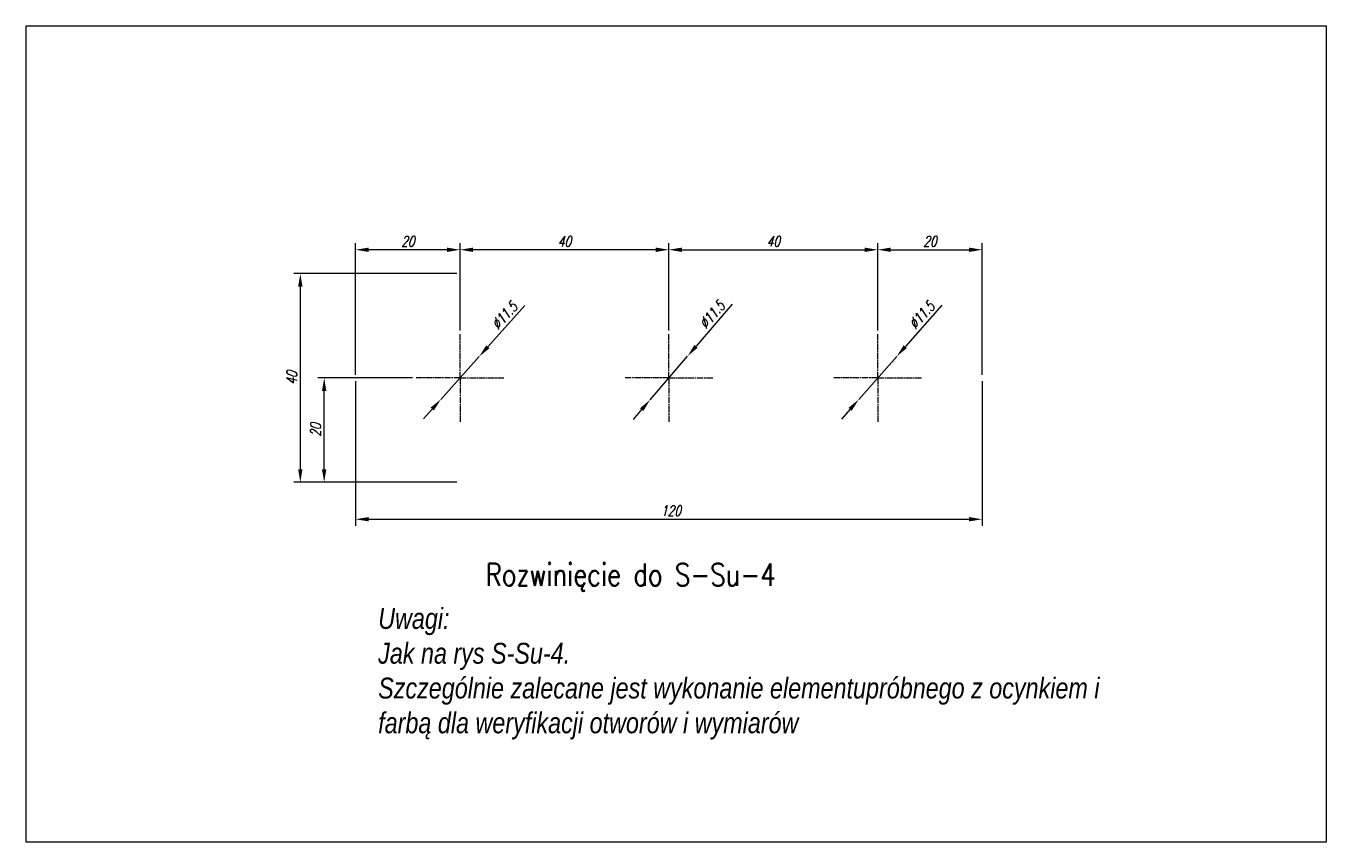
# Model space of a CAD drawing. Header units: millimetres. Extents: x -176817 to 571382, y -58489 to 156123.
# Tile 134 of 256: x -64961 to -64712, y 95403 to 95560. Entities that reach past the tile are written whole.
import ezdxf
from ezdxf.enums import TextEntityAlignment as Align

# ---------------------------------------------------------------- set-up
doc = ezdxf.new("R2010")
doc.units = ezdxf.units.MM
doc.header["$LTSCALE"] = 0.2
doc.linetypes.add('AM_ISO08W050', pattern=[18, 12, -1.5, 3, -1.5])
doc.linetypes.add('AM_ISO08W050x2', pattern=[9, 6, -0.75, 1.5, -0.75])
doc.layers.get('Defpoints').update_dxf_attribs({"lineweight": 13})
for name, color, linetype, lineweight in [('-AAA Wymiar', 1, 'Continuous', 18), ('AM_7', 4, 'AM_ISO08W050', 13), ('TABELA', 7, 'Continuous', 13)]:
    doc.layers.add(name, color=color, linetype=linetype, lineweight=lineweight)
doc.styles.add('Pozycja', font='ariali.ttf', dxfattribs={"width": 0.8})
doc.styles.add('ROMANS', font='romans.shx')
doc.styles.add('WYMIARY', font='ROMANS.shx', dxfattribs={"width": 0.75, "oblique": 15})
doc.dimstyles.new('1 do 1', dxfattribs={"dimtxt": 2, "dimasz": 2.5, "dimexe": 1.25, "dimexo": 0.625, "dimtad": 1, "dimdec": 1, "dimtxsty": 'WYMIARY', "dimcen": 2.5, "dimclrd": 256, "dimclre": 256, "dimclrt": 5, "dimadec": 0, "dimazin": 0, "dimtfac": 1, "dimtdec": 1, "dimtmove": 0, "dimatfit": 3, "dimfxl": 1.25, "dimlwd": -1, "dimlwe": -1, "dimarcsym": 0})

# ---------------------------------------------------------------- blocks, each defined once
blk = doc.blocks.new('*D907')
at = {"layer": '-AAA Wymiar', "transparency": 16777216}
for p, q in [((-64897.8, 95491.68), (-64897.8, 95463.97)), ((-64777.8, 95491.68), (-64777.8, 95463.97)), ((-64895.3, 95465.22), (-64780.3, 95465.22))]:
    blk.add_line(p, q, dxfattribs=at)
for points in [[(-64895.3, 95465.64), (-64895.3, 95464.81), (-64897.8, 95465.22)], [(-64780.3, 95465.64), (-64780.3, 95464.81), (-64777.8, 95465.22)]]:
    blk.add_solid(points, dxfattribs=at)
at = {"layer": 'Defpoints', "color": 0, "transparency": 16777216}
for p in [(-64897.8, 95492.31), (-64777.8, 95492.31), (-64777.8, 95465.22)]:
    blk.add_point(p, dxfattribs=at)
at = {"layer": '-AAA Wymiar', "color": 5, "transparency": 16777216, "insert": (-64837.43, 95466.85), "char_height": 2, "attachment_point": 5, "style": 'WYMIARY'}
blk.add_mtext('120', dxfattribs=at)
blk = doc.blocks.new('*D908')
at = {"layer": '-AAA Wymiar', "transparency": 16777216}
for p, q in [((-64878.42, 95512.31), (-64909.63, 95512.31)), ((-64908.38, 95509.81), (-64908.38, 95474.81)), ((-64878.42, 95472.31), (-64909.63, 95472.31))]:
    blk.add_line(p, q, dxfattribs=at)
for points in [[(-64908.8, 95509.81), (-64907.97, 95509.81), (-64908.38, 95512.31)], [(-64908.8, 95474.81), (-64907.97, 95474.81), (-64908.38, 95472.31)]]:
    blk.add_solid(points, dxfattribs=at)
at = {"layer": 'Defpoints', "color": 0, "transparency": 16777216}
for p in [(-64877.8, 95512.31), (-64908.38, 95472.31), (-64877.8, 95472.31)]:
    blk.add_point(p, dxfattribs=at)
at = {"layer": '-AAA Wymiar', "color": 5, "transparency": 16777216, "insert": (-64910.01, 95492.31), "char_height": 2, "attachment_point": 5, "rotation": 90, "style": 'WYMIARY'}
blk.add_mtext('40', dxfattribs=at)
blk = doc.blocks.new('*D909')
at = {"layer": '-AAA Wymiar', "transparency": 16777216}
for p, q in [((-64886.92, 95492.31), (-64905.06, 95492.31)), ((-64903.81, 95474.81), (-64903.81, 95489.81)), ((-64878.42, 95472.31), (-64905.06, 95472.31))]:
    blk.add_line(p, q, dxfattribs=at)
for points in [[(-64904.23, 95489.81), (-64903.4, 95489.81), (-64903.81, 95492.31)], [(-64904.23, 95474.81), (-64903.4, 95474.81), (-64903.81, 95472.31)]]:
    blk.add_solid(points, dxfattribs=at)
at = {"layer": 'Defpoints', "color": 0, "transparency": 16777216}
for p in [(-64903.81, 95492.31), (-64886.3, 95492.31), (-64877.8, 95472.31)]:
    blk.add_point(p, dxfattribs=at)
at = {"layer": '-AAA Wymiar', "color": 5, "transparency": 16777216, "insert": (-64905.44, 95482.31), "char_height": 2, "attachment_point": 5, "rotation": 90, "style": 'WYMIARY'}
blk.add_mtext('20', dxfattribs=at)
blk = doc.blocks.new('*D910')
at = {"layer": '-AAA Wymiar', "transparency": 16777216}
for p, q in [((-64865.4, 95506.18), (-64872.47, 95498.27)), ((-64881.46, 95488.2), (-64874.13, 95496.41)), ((-64883.13, 95486.34), (-64884.79, 95484.48))]:
    blk.add_line(p, q, dxfattribs=at)
for points in [[(-64872.78, 95498.55), (-64872.16, 95497.99), (-64874.13, 95496.41)], [(-64883.44, 95486.62), (-64882.82, 95486.06), (-64881.46, 95488.2)]]:
    blk.add_solid(points, dxfattribs=at)
at = {"layer": 'Defpoints', "color": 0, "transparency": 16777216}
for p in [(-64874.13, 95496.41), (-64881.46, 95488.2)]:
    blk.add_point(p, dxfattribs=at)
at = {"layer": '-AAA Wymiar', "color": 5, "transparency": 16777216, "insert": (-64869.31, 95504.24), "char_height": 2, "attachment_point": 5, "rotation": 48.2195, "style": 'WYMIARY'}
blk.add_mtext('∅11.5', dxfattribs=at)
blk = doc.blocks.new('*D911')
at = {"layer": '-AAA Wymiar', "transparency": 16777216}
for p, q in [((-64825.69, 95506.43), (-64832.59, 95498.38)), ((-64841.38, 95488.13), (-64834.22, 95496.48)), ((-64843.01, 95486.23), (-64844.63, 95484.34))]:
    blk.add_line(p, q, dxfattribs=at)
for points in [[(-64832.91, 95498.65), (-64832.27, 95498.11), (-64834.22, 95496.48)], [(-64843.32, 95486.5), (-64842.69, 95485.96), (-64841.38, 95488.13)]]:
    blk.add_solid(points, dxfattribs=at)
at = {"layer": 'Defpoints', "color": 0, "transparency": 16777216}
for p in [(-64834.22, 95496.48), (-64841.38, 95488.13)]:
    blk.add_point(p, dxfattribs=at)
at = {"layer": '-AAA Wymiar', "color": 5, "transparency": 16777216, "insert": (-64829.56, 95504.41), "char_height": 2, "attachment_point": 5, "rotation": 49.3884, "style": 'WYMIARY'}
blk.add_mtext('∅11.5', dxfattribs=at)
blk = doc.blocks.new('*D912')
at = {"layer": '-AAA Wymiar', "transparency": 16777216}
for p, q in [((-64785.51, 95506.28), (-64792.51, 95498.31)), ((-64801.43, 95488.18), (-64794.17, 95496.44)), ((-64803.08, 95486.3), (-64804.73, 95484.42))]:
    blk.add_line(p, q, dxfattribs=at)
for points in [[(-64792.83, 95498.59), (-64792.2, 95498.04), (-64794.17, 95496.44)], [(-64803.4, 95486.57), (-64802.77, 95486.02), (-64801.43, 95488.18)]]:
    blk.add_solid(points, dxfattribs=at)
at = {"layer": 'Defpoints', "color": 0, "transparency": 16777216}
for p in [(-64794.17, 95496.44), (-64801.43, 95488.18)]:
    blk.add_point(p, dxfattribs=at)
at = {"layer": '-AAA Wymiar', "color": 5, "transparency": 16777216, "insert": (-64789.41, 95504.31), "char_height": 2, "attachment_point": 5, "rotation": 48.6617, "style": 'WYMIARY'}
blk.add_mtext('∅11.5', dxfattribs=at)
blk = doc.blocks.new('*D913')
at = {"layer": '-AAA Wymiar', "transparency": 16777216}
for p, q in [((-64877.8, 95501.43), (-64877.8, 95518.13)), ((-64840.3, 95516.88), (-64875.3, 95516.88)), ((-64837.8, 95501.43), (-64837.8, 95518.13))]:
    blk.add_line(p, q, dxfattribs=at)
for points in [[(-64875.3, 95517.29), (-64875.3, 95516.46), (-64877.8, 95516.88)], [(-64840.3, 95517.29), (-64840.3, 95516.46), (-64837.8, 95516.88)]]:
    blk.add_solid(points, dxfattribs=at)
at = {"layer": 'Defpoints', "color": 0, "transparency": 16777216}
for p in [(-64877.8, 95516.88), (-64877.8, 95500.81), (-64837.8, 95500.81)]:
    blk.add_point(p, dxfattribs=at)
at = {"layer": '-AAA Wymiar', "color": 5, "transparency": 16777216, "insert": (-64857.8, 95518.5), "char_height": 2, "attachment_point": 5, "style": 'WYMIARY'}
blk.add_mtext('40', dxfattribs=at)
blk = doc.blocks.new('*D914')
at = {"layer": '-AAA Wymiar', "transparency": 16777216}
for p, q in [((-64837.8, 95501.43), (-64837.8, 95518.13)), ((-64835.3, 95516.88), (-64800.3, 95516.88)), ((-64797.8, 95501.43), (-64797.8, 95518.13))]:
    blk.add_line(p, q, dxfattribs=at)
for points in [[(-64835.3, 95517.29), (-64835.3, 95516.46), (-64837.8, 95516.88)], [(-64800.3, 95517.29), (-64800.3, 95516.46), (-64797.8, 95516.88)]]:
    blk.add_solid(points, dxfattribs=at)
at = {"layer": 'Defpoints', "color": 0, "transparency": 16777216}
for p in [(-64797.8, 95516.88), (-64837.8, 95500.81), (-64797.8, 95500.81)]:
    blk.add_point(p, dxfattribs=at)
at = {"layer": '-AAA Wymiar', "color": 5, "transparency": 16777216, "insert": (-64817.8, 95518.5), "char_height": 2, "attachment_point": 5, "style": 'WYMIARY'}
blk.add_mtext('40', dxfattribs=at)
blk = doc.blocks.new('*D915')
at = {"layer": '-AAA Wymiar', "transparency": 16777216}
for p, q in [((-64797.8, 95501.43), (-64797.8, 95518.13)), ((-64795.3, 95516.88), (-64780.3, 95516.88)), ((-64777.8, 95492.93), (-64777.8, 95518.13))]:
    blk.add_line(p, q, dxfattribs=at)
for points in [[(-64795.3, 95517.29), (-64795.3, 95516.46), (-64797.8, 95516.88)], [(-64780.3, 95517.29), (-64780.3, 95516.46), (-64777.8, 95516.88)]]:
    blk.add_solid(points, dxfattribs=at)
at = {"layer": 'Defpoints', "color": 0, "transparency": 16777216}
for p in [(-64777.8, 95516.88), (-64797.8, 95500.81), (-64777.8, 95492.31)]:
    blk.add_point(p, dxfattribs=at)
at = {"layer": '-AAA Wymiar', "color": 5, "transparency": 16777216, "insert": (-64787.8, 95518.5), "char_height": 2, "attachment_point": 5, "style": 'WYMIARY'}
blk.add_mtext('20', dxfattribs=at)
blk = doc.blocks.new('*D916')
at = {"layer": '-AAA Wymiar', "transparency": 16777216}
for p, q in [((-64897.8, 95492.93), (-64897.8, 95518.13)), ((-64880.3, 95516.88), (-64895.3, 95516.88)), ((-64877.8, 95501.43), (-64877.8, 95518.13))]:
    blk.add_line(p, q, dxfattribs=at)
for points in [[(-64895.3, 95517.29), (-64895.3, 95516.46), (-64897.8, 95516.88)], [(-64880.3, 95517.29), (-64880.3, 95516.46), (-64877.8, 95516.88)]]:
    blk.add_solid(points, dxfattribs=at)
at = {"layer": 'Defpoints', "color": 0, "transparency": 16777216}
for p in [(-64897.8, 95516.88), (-64877.8, 95500.81), (-64897.8, 95492.31)]:
    blk.add_point(p, dxfattribs=at)
at = {"layer": '-AAA Wymiar', "color": 5, "transparency": 16777216, "insert": (-64887.8, 95518.5), "char_height": 2, "attachment_point": 5, "style": 'WYMIARY'}
blk.add_mtext('20', dxfattribs=at)

msp = doc.modelspace()

# ---------------------------------------------------------------- linework, layer by layer
at = {"layer": '-AAA Wymiar'}
msp.add_lwpolyline([(-64960.9196, 95559.7723), (-64711.9462, 95559.7723), (-64711.9462, 95403.3506), (-64960.9196, 95403.3506)], close=True, dxfattribs=at)
at = {"layer": 'AM_7', "linetype": 'AM_ISO08W050x2'}
for p, q in [((-64877.7986, 95492.306), (-64877.7986, 95500.806)), ((-64837.7986, 95492.306), (-64837.7986, 95500.806)), ((-64797.7986, 95492.306), (-64797.7986, 95500.806)), ((-64877.7986, 95492.306), (-64886.2986, 95492.306)), ((-64877.7986, 95492.306), (-64869.2986, 95492.306)), ((-64877.7986, 95492.306), (-64877.7986, 95483.806)), ((-64837.7986, 95492.306), (-64846.2986, 95492.306)), ((-64837.7986, 95492.306), (-64829.2986, 95492.306)), ((-64837.7986, 95492.306), (-64837.7986, 95483.806)), ((-64797.7986, 95492.306), (-64806.2986, 95492.306)), ((-64797.7986, 95492.306), (-64789.2986, 95492.306)), ((-64797.7986, 95492.306), (-64797.7986, 95483.806))]:
    msp.add_line(p, q, dxfattribs=at)

# ---------------------------------------------------------------- texts
at = {"layer": '-AAA Wymiar', "insert": (-64893.4693, 95448.2003), "char_height": 4, "width": 148.874451, "attachment_point": 1, "style": 'Pozycja'}
msp.add_mtext('Uwagi:\\PJak na rys S-Su-4.\\PSzczególnie zalecane jest wykonanie elementupróbnego z ocynkiem i farbą dla weryfikacji otworów i wymiarów', dxfattribs=at)
at = {"layer": 'TABELA', "color": 2, "style": 'ROMANS', "width": 0.8}
msp.add_text('Rozwinięcie do S-Su-4', height=4.298246, dxfattribs=at).set_placement((-64872.8885, 95454.6098), align=Align.MIDDLE_LEFT)

# ---------------------------------------------------------------- dimensions: what is measured, and where the dimension line sits
at = {"layer": '-AAA Wymiar'}
for base, p1, p2, override, picture, middle in [((-64897.7986, 95516.8762), (-64877.7986, 95500.806), (-64897.7986, 95492.306), {"dimdec": 3, "dimtmove": 1}, '*D916', (-64887.7986, 95518.5012)), ((-64877.7986, 95516.8762), (-64837.7986, 95500.806), (-64877.7986, 95500.806), {"dimdec": 3}, '*D913', (-64857.7986, 95518.5012)), ((-64797.7986, 95516.8762), (-64837.7986, 95500.806), (-64797.7986, 95500.806), {"dimdec": 3, "dimtmove": 1}, '*D914', (-64817.7986, 95518.5012)), ((-64777.7986, 95516.8762), (-64797.7986, 95500.806), (-64777.7986, 95492.306), {"dimdec": 3, "dimtmove": 1}, '*D915', (-64787.7986, 95518.5012))]:
    dim = msp.add_linear_dim(base=base, p1=p1, p2=p2, dimstyle='1 do 1', override=override, dxfattribs=at)
    dim.commit()
    dim.dimension.update_dxf_attribs({"geometry": picture, "text_midpoint": middle})
for base, p1, p2, picture, middle in [((-64908.3844, 95472.306), (-64877.7986, 95512.306), (-64877.7986, 95472.306), '*D908', (-64910.0094, 95492.306)), ((-64903.8128, 95492.306), (-64877.7986, 95472.306), (-64886.2986, 95492.306), '*D909', (-64905.4378, 95482.306))]:
    dim = msp.add_linear_dim(base=base, p1=p1, p2=p2, angle=90, dimstyle='1 do 1', override={"dimdec": 3}, dxfattribs=at)
    dim.commit()
    dim.dimension.update_dxf_attribs({"geometry": picture, "text_midpoint": middle})
for p1, p2, picture, middle in [((-64881.4631, 95488.2046), (-64874.1341, 95496.4074), '*D910', (-64869.3135, 95504.2415)), ((-64841.3787, 95488.1307), (-64834.2185, 95496.4813), '*D911', (-64829.5588, 95504.4121)), ((-64801.4314, 95488.1765), (-64794.1658, 95496.4355), '*D912', (-64789.4059, 95504.3066))]:
    dim = msp.add_diameter_dim_2p(p1=p1, p2=p2, text='<>.5', dimstyle='1 do 1', dxfattribs=at)
    dim.commit()
    dim.dimension.update_dxf_attribs({"geometry": picture, "text_midpoint": middle})
dim = msp.add_linear_dim(base=(-64777.7986, 95465.2246), p1=(-64897.7986, 95492.306), p2=(-64777.7986, 95492.306), dimstyle='1 do 1', dxfattribs=at)
dim.commit()
dim.dimension.update_dxf_attribs({"geometry": '*D907', "text_midpoint": (-64837.428, 95465.2246), "dimtype": 160})

doc.saveas('drawing.dxf')
